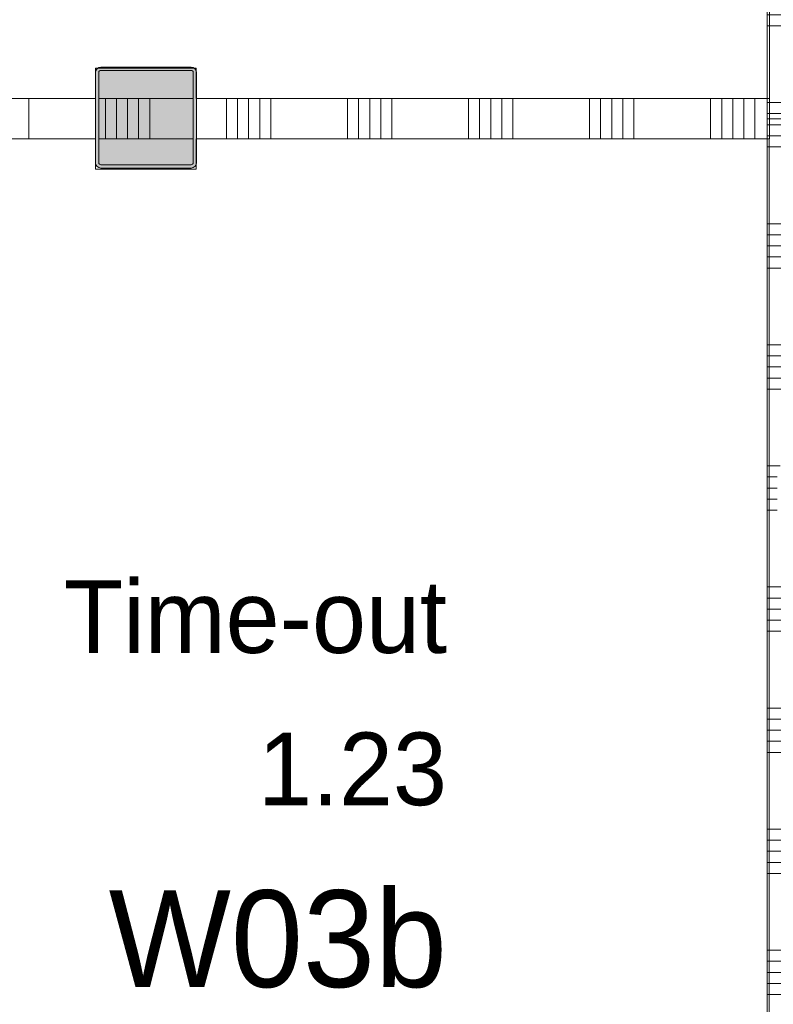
# Model space of a CAD drawing. Header units: millimetres. Extents: x -850 to 154668, y -25041 to 71030.
# Tile 94 of 211: x 16587 to 18455, y 38866 to 41305. Entities that reach past the tile are written whole.
import ezdxf
from ezdxf.enums import TextEntityAlignment as Align

# ---------------------------------------------------------------- set-up
doc = ezdxf.new("R2010")
doc.units = ezdxf.units.MM
doc.header["$MEASUREMENT"] = 0
for name, color, linetype in [('New_22 NC Binnenwanden', 7, 'Continuous'), ('New_22 NC Binnenwanden Doorsnede-arcering', 7, 'Continuous'), ('New_Z Ruimtefuncties', 7, 'Continuous'), ('New_Z Ruimtefuncties Zone omranding', 7, 'Continuous'), ('New_Z Ruimtefuncties Zone tekst', 7, 'Continuous'), ('S-COLS-____-OTLN.RVT S', 7, 'Continuous'), ('S-COLS-____-OTLN.RVT S 2D arcering', 7, 'Continuous')]:
    doc.layers.add(name, color=color, linetype=linetype)
doc.styles.add('GENERATED_STYLE_1', font='txt')
doc.styles.add('GENERATED_STYLE_2', font='txt')

# ---------------------------------------------------------------- blocks, each defined once
blk = doc.blocks.new('*X73')
at = {"layer": 'New_22 NC Binnenwanden Doorsnede-arcering', "color": 254, "linetype": 'Continuous', "lineweight": 0, "true_color": 0xe9ebeb}
for p, q in [((16609.7, 41110), (16609.7, 41013.4)), ((16609.7, 41013.4), (16609.7, 41010))]:
    blk.add_line(p, q, dxfattribs=at)
blk = doc.blocks.new('*X74')
at = {"layer": 'New_22 NC Binnenwanden Doorsnede-arcering', "color": 254, "linetype": 'Continuous', "lineweight": 0, "true_color": 0xe9ebeb}
for p, q in [((16800, 41110), (16800, 41013.4)), ((16827.4, 41110), (16827.4, 41013.4)), ((16854.9, 41110), (16854.9, 41013.4)), ((16882.3, 41110), (16882.3, 41013.4)), ((16909.7, 41110), (16909.7, 41013.4)), ((16800, 41013.4), (16800, 41010)), ((16827.4, 41013.4), (16827.4, 41010)), ((16854.9, 41013.4), (16854.9, 41010)), ((16882.3, 41013.4), (16882.3, 41010)), ((16909.7, 41013.4), (16909.7, 41010))]:
    blk.add_line(p, q, dxfattribs=at)
blk = doc.blocks.new('*X75')
at = {"layer": 'New_22 NC Binnenwanden Doorsnede-arcering', "color": 254, "linetype": 'Continuous', "lineweight": 0, "true_color": 0xe9ebeb}
for p, q in [((17100, 41110), (17100, 41013.4)), ((17127.4, 41110), (17127.4, 41013.4)), ((17154.9, 41110), (17154.9, 41013.4)), ((17182.3, 41110), (17182.3, 41013.4)), ((17209.7, 41110), (17209.7, 41013.4)), ((17400, 41110), (17400, 41013.4)), ((17427.4, 41110), (17427.4, 41013.4)), ((17454.9, 41110), (17454.9, 41013.4)), ((17482.3, 41110), (17482.3, 41013.4)), ((17509.7, 41110), (17509.7, 41013.4)), ((17700, 41110), (17700, 41013.4)), ((17727.4, 41110), (17727.4, 41013.4)), ((17754.9, 41110), (17754.9, 41013.4)), ((17782.3, 41110), (17782.3, 41013.4)), ((17809.7, 41110), (17809.7, 41013.4)), ((18000, 41110), (18000, 41013.4)), ((18027.4, 41110), (18027.4, 41013.4)), ((18054.9, 41110), (18054.9, 41013.4)), ((18082.3, 41110), (18082.3, 41013.4)), ((18109.7, 41110), (18109.7, 41013.4)), ((18300, 41110), (18300, 41013.4)), ((18327.4, 41110), (18327.4, 41013.4)), ((18354.9, 41110), (18354.9, 41013.4)), ((18382.3, 41110), (18382.3, 41013.4)), ((18409.7, 41110), (18409.7, 41013.4)), ((17100, 41013.4), (17100, 41010)), ((17127.4, 41013.4), (17127.4, 41010)), ((17154.9, 41013.4), (17154.9, 41010)), ((17182.3, 41013.4), (17182.3, 41010)), ((17209.7, 41013.4), (17209.7, 41010)), ((17400, 41013.4), (17400, 41010)), ((17427.4, 41013.4), (17427.4, 41010)), ((17454.9, 41013.4), (17454.9, 41010)), ((17482.3, 41013.4), (17482.3, 41010)), ((17509.7, 41013.4), (17509.7, 41010)), ((17700, 41013.4), (17700, 41010)), ((17727.4, 41013.4), (17727.4, 41010)), ((17754.9, 41013.4), (17754.9, 41010)), ((17782.3, 41013.4), (17782.3, 41010)), ((17809.7, 41013.4), (17809.7, 41010)), ((18000, 41013.4), (18000, 41010)), ((18027.4, 41013.4), (18027.4, 41010)), ((18054.9, 41013.4), (18054.9, 41010)), ((18082.3, 41013.4), (18082.3, 41010)), ((18109.7, 41013.4), (18109.7, 41010)), ((18300, 41013.4), (18300, 41010)), ((18327.4, 41013.4), (18327.4, 41010)), ((18354.9, 41013.4), (18354.9, 41010)), ((18382.3, 41013.4), (18382.3, 41010)), ((18409.7, 41013.4), (18409.7, 41010))]:
    blk.add_line(p, q, dxfattribs=at)
blk = doc.blocks.new('Wall_13_2', base_point=(18445.6, 41060))
at = {"layer": 'New_22 NC Binnenwanden', "color": 8, "linetype": 'Continuous', "lineweight": 0, "true_color": 0x778488, "flags": 128}
for points in [[(16775, 41110), (14650.7, 41110)], [(17017, 41110), (16783, 41110)], [(18445.6, 41110), (17025, 41110)], [(18445.6, 41010), (18445.6, 41110)], [(14650.7, 41010), (16775, 41010)], [(16783, 41010), (17017, 41010)], [(17025, 41010), (18445.6, 41010)]]:
    blk.add_lwpolyline(points, dxfattribs=at)
at = {"layer": 'New_22 NC Binnenwanden', "color": 8, "lineweight": 0, "true_color": 0x778488}
for name in ['*X73', '*X74', '*X75']:
    blk.add_blockref(name, (0, 0), dxfattribs=at)
blk = doc.blocks.new('Column 305[145]_2', base_point=(0.5, 3))
at = {"layer": 'S-COLS-____-OTLN.RVT S 2D arcering', "linetype": 'Continuous', "lineweight": 0, "true_color": 0x778488}
h = blk.add_hatch(color=8, dxfattribs=at)
h.paths.add_polyline_path([(16775.5, 40951), (16776.5, 40946), (16779.3, 40941.8), (16783.5, 40938.9), (16788.5, 40938), (17012.5, 40938), (17017.5, 40938.9), (17021.7, 40941.8), (17024.5, 40946), (17025.5, 40951), (17025.5, 41175), (17024.5, 41179.9), (17021.7, 41184.1), (17017.5, 41187), (17012.5, 41188), (16788.5, 41188), (16783.5, 41187), (16779.3, 41184.1), (16776.5, 41179.9), (16775.5, 41175)])
h.paths.add_polyline_path([(17012.5, 40946), (16788.5, 40946), (16786.6, 40946.3), (16785, 40947.4), (16783.9, 40949), (16783.5, 40951), (16783.5, 41175), (16783.9, 41176.9), (16785, 41178.5), (16786.6, 41179.6), (16788.5, 41180), (17012.5, 41180), (17014.4, 41179.6), (17016.1, 41178.5), (17017.1, 41176.9), (17017.5, 41175), (17017.5, 40951), (17017.1, 40949), (17016.1, 40947.4), (17014.4, 40946.3)], flags=0)
blk.add_hatch(color=8, dxfattribs=at).paths.add_polyline_path([(17012.5, 41180), (16788.5, 41180), (16786.6, 41179.6), (16785, 41178.5), (16783.9, 41176.9), (16783.5, 41175), (16783.5, 40951), (16783.9, 40949), (16785, 40947.4), (16786.6, 40946.3), (16788.5, 40946), (17012.5, 40946), (17014.4, 40946.3), (17016.1, 40947.4), (17017.1, 40949), (17017.5, 40951), (17017.5, 41175), (17017.1, 41176.9), (17016.1, 41178.5), (17014.4, 41179.6)])
at = {"layer": 'S-COLS-____-OTLN.RVT S', "color": 1, "linetype": 'Continuous', "lineweight": 0}
for p, q in [((16776.5, 41179.9), (16775.5, 41175)), ((16779.3, 41184.1), (16776.5, 41179.9)), ((16783.5, 41187), (16779.3, 41184.1)), ((16788.5, 41188), (16783.5, 41187)), ((16785, 41178.5), (16786.6, 41179.6)), ((16786.6, 41179.6), (16788.5, 41180)), ((17012.5, 41188), (16788.5, 41188)), ((16788.5, 41180), (17012.5, 41180)), ((17017.5, 41187), (17012.5, 41188)), ((17012.5, 41180), (17014.4, 41179.6)), ((17014.4, 41179.6), (17016.1, 41178.5)), ((17021.7, 41184.1), (17017.5, 41187)), ((17024.5, 41179.9), (17021.7, 41184.1)), ((17025.5, 41175), (17024.5, 41179.9)), ((16775.5, 41175), (16775.5, 40951)), ((16783.5, 41175), (16783.9, 41176.9)), ((16783.5, 40951), (16783.5, 41175)), ((16783.9, 41176.9), (16785, 41178.5)), ((17016.1, 41178.5), (17017.1, 41176.9)), ((17017.1, 41176.9), (17017.5, 41175)), ((17017.5, 41175), (17017.5, 40951)), ((17025.5, 40951), (17025.5, 41175)), ((16775.5, 40951), (16776.5, 40946)), ((16776.5, 40946), (16779.3, 40941.8)), ((16779.3, 40941.8), (16783.5, 40938.9)), ((16783.9, 40949), (16783.5, 40951)), ((16783.5, 40938.9), (16788.5, 40938)), ((16785, 40947.4), (16783.9, 40949)), ((16786.6, 40946.3), (16785, 40947.4)), ((16788.5, 40946), (16786.6, 40946.3)), ((17012.5, 40946), (16788.5, 40946)), ((16788.5, 40938), (17012.5, 40938)), ((17014.4, 40946.3), (17012.5, 40946)), ((17012.5, 40938), (17017.5, 40938.9)), ((17016.1, 40947.4), (17014.4, 40946.3)), ((17017.1, 40949), (17016.1, 40947.4)), ((17017.5, 40951), (17017.1, 40949)), ((17017.5, 40938.9), (17021.7, 40941.8)), ((17021.7, 40941.8), (17024.5, 40946)), ((17024.5, 40946), (17025.5, 40951))]:
    blk.add_line(p, q, dxfattribs=at)
blk = doc.blocks.new('*X2798')
at = {"layer": 'New_22 NC Binnenwanden Doorsnede-arcering', "color": 254, "linetype": 'Continuous', "lineweight": 0, "true_color": 0xe9ebeb}
for p, q in [((18449.9, 44400.1), (18440, 44400.1)), ((18459.2, 44372.7), (18440, 44372.7)), ((18468.5, 44345.2), (18440, 44345.2)), ((18477.7, 44317.8), (18440, 44317.8)), ((18487, 44290.4), (18440, 44290.4)), ((18545, 44100.1), (18440, 44100.1)), ((18551.4, 44100.1), (18545, 44100.1)), ((18545, 44072.7), (18440, 44072.7)), ((18560.6, 44072.7), (18545, 44072.7)), ((18545, 44045.2), (18440, 44045.2)), ((18569.9, 44045.2), (18545, 44045.2)), ((18545, 44017.8), (18440, 44017.8)), ((18579.2, 44017.8), (18545, 44017.8)), ((18545, 43990.4), (18440, 43990.4)), ((18588.5, 43990.4), (18545, 43990.4)), ((18545, 43800.1), (18440, 43800.1)), ((18590, 43800.1), (18545, 43800.1)), ((18545, 43772.7), (18440, 43772.7)), ((18590, 43772.7), (18545, 43772.7)), ((18545, 43745.2), (18440, 43745.2)), ((18590, 43745.2), (18545, 43745.2)), ((18545, 43717.8), (18440, 43717.8)), ((18590, 43717.8), (18545, 43717.8)), ((18545, 43690.4), (18440, 43690.4)), ((18590, 43690.4), (18545, 43690.4)), ((18545, 43500.1), (18440, 43500.1)), ((18590, 43500.1), (18545, 43500.1)), ((18545, 43472.7), (18440, 43472.7)), ((18590, 43472.7), (18545, 43472.7)), ((18545, 43445.2), (18440, 43445.2)), ((18590, 43445.2), (18545, 43445.2)), ((18545, 43417.8), (18440, 43417.8)), ((18590, 43417.8), (18545, 43417.8)), ((18545, 43390.4), (18440, 43390.4)), ((18590, 43390.4), (18545, 43390.4)), ((18545, 43200.1), (18440, 43200.1)), ((18590, 43200.1), (18545, 43200.1)), ((18545, 43172.7), (18440, 43172.7)), ((18590, 43172.7), (18545, 43172.7)), ((18545, 43145.2), (18440, 43145.2)), ((18590, 43145.2), (18545, 43145.2)), ((18545, 43117.8), (18440, 43117.8)), ((18590, 43117.8), (18545, 43117.8)), ((18545, 43090.4), (18440, 43090.4)), ((18590, 43090.4), (18545, 43090.4)), ((18545, 42900.1), (18440, 42900.1)), ((18590, 42900.1), (18545, 42900.1)), ((18545, 42872.7), (18440, 42872.7)), ((18590, 42872.7), (18545, 42872.7)), ((18545, 42845.2), (18440, 42845.2)), ((18590, 42845.2), (18545, 42845.2)), ((18545, 42817.8), (18440, 42817.8)), ((18590, 42817.8), (18545, 42817.8)), ((18545, 42790.4), (18440, 42790.4)), ((18590, 42790.4), (18545, 42790.4)), ((18545, 42600.1), (18440, 42600.1)), ((18590, 42600.1), (18545, 42600.1)), ((18545, 42572.7), (18440, 42572.7)), ((18590, 42572.7), (18545, 42572.7)), ((18545, 42545.2), (18440, 42545.2)), ((18590, 42545.2), (18545, 42545.2)), ((18545, 42517.8), (18440, 42517.8)), ((18590, 42517.8), (18545, 42517.8)), ((18545, 42490.4), (18440, 42490.4)), ((18590, 42490.4), (18545, 42490.4)), ((18545, 42300.1), (18440, 42300.1)), ((18590, 42300.1), (18545, 42300.1)), ((18545, 42272.7), (18440, 42272.7)), ((18590, 42272.7), (18545, 42272.7)), ((18545, 42245.2), (18440, 42245.2)), ((18590, 42245.2), (18545, 42245.2)), ((18545, 42217.8), (18440, 42217.8)), ((18590, 42217.8), (18545, 42217.8)), ((18545, 42190.4), (18440, 42190.4)), ((18590, 42190.4), (18545, 42190.4)), ((18545, 42000.1), (18440, 42000.1)), ((18590, 42000.1), (18545, 42000.1)), ((18545, 41972.7), (18440, 41972.7)), ((18590, 41972.7), (18545, 41972.7)), ((18545, 41945.2), (18440, 41945.2)), ((18590, 41945.2), (18545, 41945.2)), ((18545, 41917.8), (18440, 41917.8)), ((18590, 41917.8), (18545, 41917.8)), ((18545, 41890.4), (18440, 41890.4)), ((18590, 41890.4), (18545, 41890.4)), ((18473.2, 41700.1), (18440, 41700.1)), ((18590, 41700.1), (18557.9, 41700.1)), ((18465, 41672.7), (18440, 41672.7)), ((18590, 41672.7), (18565.5, 41672.7)), ((18465, 41645.2), (18440, 41645.2)), ((18590, 41645.2), (18565.5, 41645.2)), ((18465, 41617.8), (18440, 41617.8)), ((18590, 41617.8), (18565.5, 41617.8)), ((18465, 41590.4), (18440, 41590.4)), ((18590, 41590.4), (18565.5, 41590.4)), ((18545, 41400.1), (18440, 41400.1)), ((18590, 41400.1), (18545, 41400.1)), ((18545, 41372.7), (18440, 41372.7)), ((18590, 41372.7), (18545, 41372.7)), ((18545, 41345.2), (18440, 41345.2)), ((18590, 41345.2), (18545, 41345.2)), ((18545, 41317.8), (18440, 41317.8)), ((18590, 41317.8), (18545, 41317.8)), ((18545, 41290.4), (18440, 41290.4)), ((18590, 41290.4), (18545, 41290.4)), ((18545, 41100.1), (18440, 41100.1)), ((18590, 41100.1), (18545, 41100.1)), ((18545, 41072.7), (18440, 41072.7)), ((18590, 41072.7), (18545, 41072.7))]:
    blk.add_line(p, q, dxfattribs=at)
blk = doc.blocks.new('Wall_561_2', base_point=(18590, 41060))
at = {"layer": 'New_22 NC Binnenwanden', "color": 8, "linetype": 'Continuous', "lineweight": 0, "true_color": 0x778488, "flags": 128}
for points in [[(18440, 44429.4), (18590, 43985.9)], [(18440, 44429.4), (18440, 41060)], [(18590, 41060), (18590, 43985.9)], [(18440, 41060), (18590, 41060)]]:
    blk.add_lwpolyline(points, dxfattribs=at)
at = {"layer": 'New_22 NC Binnenwanden', "color": 8, "lineweight": 0, "true_color": 0x778488}
blk.add_blockref('*X2798', (0, 0), dxfattribs=at)
blk = doc.blocks.new('*X2800')
at = {"layer": 'New_22 NC Binnenwanden Doorsnede-arcering', "color": 254, "linetype": 'Continuous', "lineweight": 0, "true_color": 0xe9ebeb}
for p, q in [((18545.4, 41045), (18440, 41045)), ((18590, 41045), (18545.4, 41045)), ((18545.4, 41017.6), (18440, 41017.6)), ((18590, 41017.6), (18545.4, 41017.6)), ((18545.4, 40990.2), (18440, 40990.2)), ((18590, 40990.2), (18545.4, 40990.2)), ((18545.4, 40799.9), (18440, 40799.9)), ((18590, 40799.9), (18545.4, 40799.9)), ((18545.4, 40772.5), (18440, 40772.5)), ((18590, 40772.5), (18545.4, 40772.5)), ((18545.4, 40745), (18440, 40745)), ((18590, 40745), (18545.4, 40745)), ((18545.4, 40717.6), (18440, 40717.6)), ((18590, 40717.6), (18545.4, 40717.6)), ((18545.4, 40690.2), (18440, 40690.2)), ((18590, 40690.2), (18545.4, 40690.2)), ((18545.4, 40499.9), (18440, 40499.9)), ((18590, 40499.9), (18545.4, 40499.9)), ((18545.4, 40472.5), (18440, 40472.5)), ((18590, 40472.5), (18545.4, 40472.5)), ((18545.4, 40445), (18440, 40445)), ((18590, 40445), (18545.4, 40445)), ((18545.4, 40417.6), (18440, 40417.6)), ((18590, 40417.6), (18545.4, 40417.6)), ((18545.4, 40390.2), (18440, 40390.2)), ((18590, 40390.2), (18545.4, 40390.2)), ((18472.1, 40199.9), (18440, 40199.9)), ((18590, 40199.9), (18558.9, 40199.9)), ((18465, 40172.5), (18440, 40172.5)), ((18590, 40172.5), (18565.5, 40172.5)), ((18465, 40145), (18440, 40145)), ((18590, 40145), (18565.5, 40145)), ((18465, 40117.6), (18440, 40117.6)), ((18590, 40117.6), (18565.5, 40117.6)), ((18465, 40090.2), (18440, 40090.2)), ((18590, 40090.2), (18565.5, 40090.2)), ((18545.4, 39899.9), (18440, 39899.9)), ((18590, 39899.9), (18545.4, 39899.9)), ((18545.4, 39872.5), (18440, 39872.5)), ((18590, 39872.5), (18545.4, 39872.5)), ((18545.4, 39845), (18440, 39845)), ((18590, 39845), (18545.4, 39845)), ((18545.4, 39817.6), (18440, 39817.6)), ((18590, 39817.6), (18545.4, 39817.6)), ((18545.4, 39790.2), (18440, 39790.2)), ((18590, 39790.2), (18545.4, 39790.2)), ((18545.4, 39599.9), (18440, 39599.9)), ((18590, 39599.9), (18545.4, 39599.9)), ((18545.4, 39572.5), (18440, 39572.5)), ((18590, 39572.5), (18545.4, 39572.5)), ((18545.4, 39545), (18440, 39545)), ((18590, 39545), (18545.4, 39545)), ((18545.4, 39517.6), (18440, 39517.6)), ((18590, 39517.6), (18545.4, 39517.6)), ((18545.4, 39490.2), (18440, 39490.2)), ((18590, 39490.2), (18545.4, 39490.2)), ((18545.4, 39299.9), (18440, 39299.9)), ((18590, 39299.9), (18545.4, 39299.9)), ((18545.4, 39272.5), (18440, 39272.5)), ((18590, 39272.5), (18545.4, 39272.5)), ((18545.4, 39245), (18440, 39245)), ((18590, 39245), (18545.4, 39245)), ((18545.4, 39217.6), (18440, 39217.6)), ((18590, 39217.6), (18545.4, 39217.6)), ((18545.4, 39190.2), (18440, 39190.2)), ((18590, 39190.2), (18545.4, 39190.2)), ((18545.4, 38999.9), (18440, 38999.9)), ((18590, 38999.9), (18545.4, 38999.9)), ((18545.4, 38972.5), (18440, 38972.5)), ((18590, 38972.5), (18545.4, 38972.5)), ((18545.4, 38945), (18440, 38945)), ((18590, 38945), (18545.4, 38945)), ((18545.4, 38917.6), (18440, 38917.6)), ((18590, 38917.6), (18545.4, 38917.6)), ((18545.4, 38890.2), (18440, 38890.2)), ((18590, 38890.2), (18545.4, 38890.2)), ((18545.4, 38699.9), (18440, 38699.9)), ((18590, 38699.9), (18545.4, 38699.9)), ((18545.4, 38672.5), (18440, 38672.5)), ((18590, 38672.5), (18545.4, 38672.5)), ((18545.4, 38645), (18440, 38645)), ((18590, 38645), (18545.4, 38645)), ((18545.4, 38617.6), (18440, 38617.6)), ((18590, 38617.6), (18545.4, 38617.6)), ((18545.4, 38590.2), (18440, 38590.2)), ((18590, 38590.2), (18545.4, 38590.2)), ((18545.4, 38399.9), (18440, 38399.9)), ((18590, 38399.9), (18545.4, 38399.9)), ((18545.4, 38372.5), (18440, 38372.5)), ((18590, 38372.5), (18545.4, 38372.5)), ((18545.4, 38345), (18440, 38345)), ((18590, 38345), (18545.4, 38345)), ((18545.4, 38317.6), (18440, 38317.6)), ((18590, 38317.6), (18545.4, 38317.6)), ((18545.4, 38290.2), (18440, 38290.2)), ((18590, 38290.2), (18545.4, 38290.2)), ((18545.4, 38099.9), (18440, 38099.9)), ((18586.8, 38099.9), (18545.4, 38099.9)), ((18545.4, 38072.5), (18440, 38072.5)), ((18577.6, 38072.5), (18545.4, 38072.5)), ((18545.4, 38045), (18440, 38045)), ((18568.3, 38045), (18545.4, 38045)), ((18545.4, 38017.6), (18440, 38017.6)), ((18559, 38017.6), (18545.4, 38017.6)), ((18545.4, 37990.2), (18440, 37990.2)), ((18549.7, 37990.2), (18545.4, 37990.2)), ((18485.4, 37799.9), (18440, 37799.9)), ((18476.1, 37772.5), (18440, 37772.5)), ((18466.8, 37745), (18440, 37745)), ((18457.5, 37717.6), (18440, 37717.6)), ((18448.3, 37690.2), (18440, 37690.2))]:
    blk.add_line(p, q, dxfattribs=at)
blk = doc.blocks.new('Wall_562_2', base_point=(18590, 41060))
at = {"layer": 'New_22 NC Binnenwanden', "color": 8, "linetype": 'Continuous', "lineweight": 0, "true_color": 0x778488, "flags": 128}
for points in [[(18440, 41060), (18440, 37665.7)], [(18440, 41060), (18590, 41060)], [(18590, 38109.3), (18590, 41060)], [(18440, 37665.7), (18590, 38109.3)]]:
    blk.add_lwpolyline(points, dxfattribs=at)
at = {"layer": 'New_22 NC Binnenwanden', "color": 8, "lineweight": 0, "true_color": 0x778488}
blk.add_blockref('*X2800', (0, 0), dxfattribs=at)
blk = doc.blocks.new('Time-out_1.23_28_2', base_point=(17164.3, 39391.9))
at = {"layer": 'New_Z Ruimtefuncties Zone tekst', "color": 2, "lineweight": 0}
for tag, height, style, p in [('DUMMY_938', 180, 'GENERATED_STYLE_1', (17646.5, 39957.6)), ('ROOM_NAME', 180, 'GENERATED_STYLE_1', (17646.5, 39916.5)), ('DUMMY_939', 180, 'GENERATED_STYLE_1', (17646.5, 39580.5)), ('ROOM_NUMBER', 180, 'GENERATED_STYLE_1', (17646.5, 39539.3)), ('stWallCovering', 240, 'GENERATED_STYLE_2', (17646.5, 39148.5))]:
    blk.add_attdef(tag, text='', height=height, dxfattribs=dict(at, style=style)).set_placement(p, align=Align.TOP_RIGHT)
at = {"layer": 'New_Z Ruimtefuncties Zone tekst', "color": 2, "lineweight": 0, "style": 'GENERATED_STYLE_2'}
blk.add_attdef('DUMMY_940', text='', height=240, dxfattribs=at).set_placement((16682.1, 39203.3), align=Align.TOP_LEFT)

msp = doc.modelspace()

# ---------------------------------------------------------------- linework, layer by layer
at = {"layer": 'New_Z Ruimtefuncties Zone omranding', "color": 231, "linetype": 'Continuous', "lineweight": 0, "true_color": 0xf9acba, "flags": 128}
for points in [[(14750.7, 41110), (16775, 41110), (16775, 41185), (17025, 41185), (17025, 41110), (18445.6, 41110), (18445.8, 44406.1, 0.278882), (17025, 45912.2), (17025, 45835), (16775, 45835), (16775, 45964.6, 0.035671), (16490.7, 45985), (16490, 45985), (14750.7, 45985)], [(16775, 41010), (14750.7, 41010), (14750.7, 36114.8), (14750.7, 36110.1), (14754.1, 36110), (16490, 36110, 0.035763), (16775, 36130.3), (16775, 36285), (17025, 36285), (17025, 36182.7, 0.278454), (18444.8, 37685.3), (18444.8, 41010), (17025, 41010), (17025, 40935), (16775, 40935)]]:
    msp.add_lwpolyline(points, format="xyb", close=True, dxfattribs=at)

# ---------------------------------------------------------------- block references
at = {"layer": 'New_22 NC Binnenwanden', "color": 8, "lineweight": 0, "true_color": 0x778488}
for name, p in [('Wall_561_2', (18590, 41060)), ('Wall_13_2', (18445.6, 41060)), ('Wall_562_2', (18590, 41060))]:
    msp.add_blockref(name, p, dxfattribs=at)
at = {"layer": 'New_Z Ruimtefuncties', "color": 2, "linetype": 'Continuous', "lineweight": 0}
msp.add_blockref('Time-out_1.23_28_2', (17164.3, 39391.9), dxfattribs=at).add_auto_attribs({'ROOM_NAME': 'Time-out', 'ROOM_NUMBER': '1.23', 'stWallCovering': 'W03b'})
at = {"layer": 'S-COLS-____-OTLN.RVT S', "color": 1, "linetype": 'Continuous', "lineweight": 0}
msp.add_blockref('Column 305[145]_2', (0.5, 3), dxfattribs=at)

doc.saveas('drawing.dxf')
